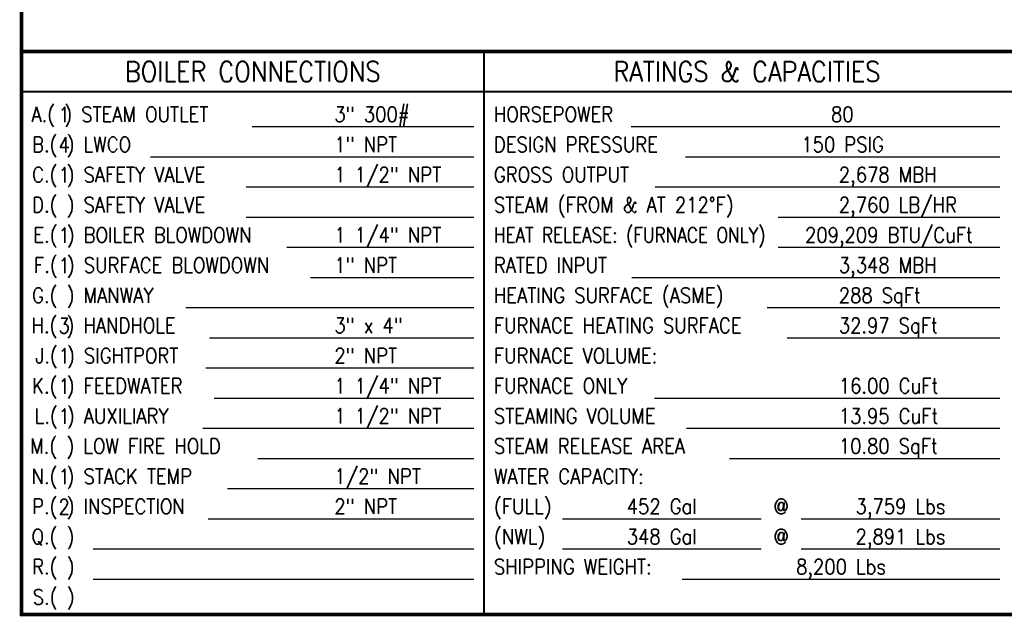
# Model space of a CAD drawing. Header units: inches. Extents: x 1 to 669, y 0 to 417.
# Tile 1 of 204: x 1 to 258, y 1 to 156. Entities that reach past the tile are written whole.
import ezdxf
from ezdxf.enums import TextEntityAlignment as Align

# ---------------------------------------------------------------- set-up
doc = ezdxf.new("R2010")
doc.units = ezdxf.units.IN
doc.header["$LTSCALE"] = 12
doc.header["$MEASUREMENT"] = 0
doc.layers.get('0').update_dxf_attribs({"linetype": 'CONTINUOUS'})
doc.layers.add('X', color=1, linetype='CONTINUOUS')
doc.styles.get("Standard").update_dxf_attribs({"font": 'SIMPLEX.SHX', "width": 0.875})

msp = doc.modelspace()

# ---------------------------------------------------------------- linework, layer by layer
for p, q in [((119.09591, 128.4569), (61.20738, 128.4569)), ((256.43591, 128.4569), (160.20499, 128.4569)), ((119.09591, 120.5819), (34.66113, 120.5819)), ((256.43591, 120.5819), (174.38698, 120.5819)), ((119.09591, 112.7069), (59.6863, 112.7069)), ((256.43591, 112.7069), (166.46175, 112.7069)), ((119.09591, 104.8319), (59.6863, 104.8319)), ((256.43591, 104.8319), (198.57979, 104.8319)), ((119.09591, 96.9569), (70.31085, 96.9569)), ((256.43591, 96.9569), (198.57979, 96.9569)), ((119.09591, 89.0819), (76.47253, 89.0819)), ((256.43591, 89.0819), (160.38169, 89.0819)), ((119.09591, 81.2069), (43.90365, 81.2069)), ((256.43591, 81.2069), (195.65996, 81.2069)), ((119.09591, 73.3319), (50.06533, 73.3319)), ((256.43591, 73.3319), (200.89233, 73.3319)), ((119.09591, 65.4569), (49.09899, 65.4569)), ((119.09591, 57.5819), (51.29679, 57.5819)), ((256.43591, 57.5819), (166.28387, 57.5819)), ((119.09591, 49.7069), (48.30485, 49.7069)), ((256.43591, 49.7069), (174.65688, 49.7069)), ((119.09591, 41.8319), (62.72536, 41.8319)), ((256.43591, 41.8319), (185.82091, 41.8319)), ((119.09591, 33.9569), (54.81327, 33.9569)), ((119.09591, 26.0819), (49.7248, 26.0819)), ((194.10243, 26.0819), (142.26895, 26.0819)), ((256.43591, 26.0819), (204.60243, 26.0819)), ((119.09591, 18.2069), (19.69704, 18.2069)), ((194.10243, 18.2069), (142.26895, 18.2069)), ((256.43591, 18.2069), (204.60243, 18.2069)), ((119.09591, 10.3319), (19.69704, 10.3319)), ((256.43591, 10.3319), (173.54048, 10.3319))]:
    msp.add_line(p, q)
at = {"layer": 'X'}
for points, const_width in [([(0.97091, 416.31601), (668.17211, 416.31601), (668.17211, 1.1444), (0.97091, 1.1444), (0.97091, 416.31601)], 0.924), ([(668.17211, 148.1444), (0.97091, 148.1444)], 0.924), ([(121.72091, 148.1444), (121.72091, 1.1444)], 0.504), ([(563.17211, 137.6444), (0.97091, 137.6444)], 0.504)]:
    msp.add_lwpolyline(points, dxfattribs=dict(at, const_width=const_width))

# ---------------------------------------------------------------- texts
at = {"width": 0.875}
for s, p in [('A.( ) STEAM OUTLET', (3.59591, 129.7694)), ('3" 300#', (82.68789, 129.7694)), ('HORSEPOWER', (124.34591, 129.7694)), ('B.( ) LWCO', (3.75963, 121.8944)), ('1" NPT', (82.68789, 121.8944)), ('DESIGN PRESSURE', (124.34591, 121.8944)), ('C.( ) SAFETY VALVE', (3.75803, 114.0194)), ('1 1/2" NPT', (82.68789, 114.0194)), ('GROSS OUTPUT', (124.34591, 114.0194)), ('2,678 MBH', (214.39875, 114.0194)), ('D.( ) SAFETY VALVE', (3.75887, 106.1444)), ('STEAM (FROM & AT 212%%DF)', (124.34591, 106.1444)), ('2,760 LB/HR', (214.39875, 106.1444)), ('E.( ) BOILER BLOWDOWN', (4.08757, 98.2694)), ('1 1/4" NPT', (82.68789, 98.2694)), ('F.( ) SURFACE BLOWDOWN', (4.25599, 90.3944)), ('1" NPT', (82.68789, 90.3944)), ('RATED INPUT', (124.34591, 90.3944)), ('3,348 MBH', (214.39875, 90.3944)), ('G.( ) MANWAY', (3.76206, 82.5194)), ('HEATING SURFACE (ASME)', (124.34591, 82.5194)), ('288 SqFt', (214.39875, 82.5194)), ('H.( ) HANDHOLE', (3.59591, 74.6444)), ('3" x 4"', (82.68789, 74.6444)), ('FURNACE HEATING SURFACE', (124.34591, 74.6444)), ('32.97 SqFt', (214.39875, 74.6444)), ('J.( ) SIGHTPORT', (4.58216, 66.7694)), ('2" NPT', (82.68789, 66.7694)), ('FURNACE VOLUME:', (124.34591, 66.7694)), ('K.( ) FEEDWATER', (3.7623, 58.8944)), ('1 1/4" NPT', (82.68789, 58.8944)), ('FURNACE ONLY', (124.34591, 58.8944)), ('16.00 CuFt', (214.39875, 58.8944)), ('L.( ) AUXILIARY', (4.41522, 51.0194)), ('1 1/2" NPT', (82.68789, 51.0194)), ('STEAMING VOLUME', (124.34591, 51.0194)), ('13.95 CuFt', (214.39875, 51.0194)), ('M.( ) LOW FIRE HOLD', (3.26369, 43.1444)), ('STEAM RELEASE AREA', (124.34591, 43.1444)), ('10.80 SqFt', (214.39875, 43.1444)), ('N.( ) STACK TEMP', (3.59591, 35.2694)), ('1/2" NPT', (82.68789, 35.2694)), ('WATER CAPACITY:', (124.34591, 35.2694)), ('P.( ) INSPECTION', (3.76043, 27.3944)), ('2" NPT', (82.68789, 27.3944)), ('(FULL)', (124.34591, 27.3944)), ('Q.( )', (3.59591, 19.5194)), ('(NWL)', (124.34591, 19.5194)), ('R.( )', (3.7629, 11.6444)), ('SHIPPING WEIGHT:', (124.34591, 11.6444)), ('S.( )', (3.92557, 3.7694))]:
    msp.add_text(s, height=3.9375, dxfattribs=at).set_placement(p)
for s, p in [('80', (215.32045, 129.7694)), ('1', (12.11753, 129.67458)), ('4', (12.11753, 121.79958)), ('150 PSIG', (215.41145, 121.8944)), ('1', (12.11753, 113.92458)), ('1', (12.11753, 98.17458)), ('209,209 BTU/CuFt', (227.50785, 98.2694)), ('1', (12.11753, 90.29958)), ('3', (12.11753, 74.54958)), ('1', (12.11753, 66.67458)), ('1', (12.11753, 58.79958)), ('1', (12.11753, 50.92458)), ('1', (12.11753, 35.17458)), ('2', (12.11753, 27.29958)), ('452 Gal', (168.18569, 27.3944)), ('@', (199.35243, 27.3944)), ('3,759 Lbs', (230.51917, 27.3944)), ('348 Gal', (168.18569, 19.5194)), ('@', (199.35243, 19.5194)), ('2,891 Lbs', (230.51917, 19.5194)), ('8,200 Lbs', (214.9882, 11.6444))]:
    msp.add_text(s, height=3.9375, dxfattribs=at).set_placement(p, align=Align.CENTER)
at = {"width": 0.704675}
msp.add_text('HEAT RELEASE: (FURNACE ONLY)', height=3.9375, dxfattribs=at).set_placement((124.34591, 98.2694), (195.29788, 98.2694), align=Align.FIT)
at = {"layer": 'X', "width": 0.875}
for s, p in [('BOILER CONNECTIONS', (61.34591, 142.8944)), ('RATINGS & CAPACITIES', (190.39091, 142.8944))]:
    msp.add_text(s, height=5.25, dxfattribs=at).set_placement(p, align=Align.MIDDLE_CENTER)

doc.saveas('drawing.dxf')
